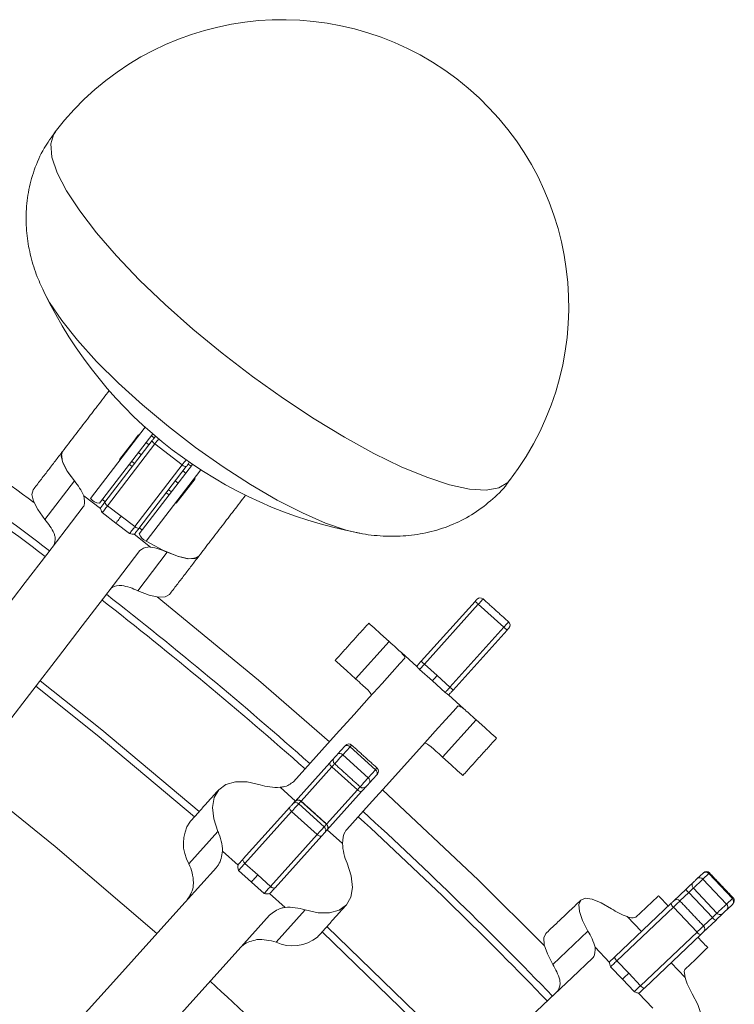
# Model space of a CAD drawing. Header units: millimetres. Extents: x 95 to 591, y 325 to 1119.
# Tile 55 of 55: x 508 to 533, y 602 to 636. Entities that reach past the tile are written whole.
import ezdxf

# ---------------------------------------------------------------- set-up
doc = ezdxf.new("R2010")
doc.units = ezdxf.units.MM

msp = doc.modelspace()

# ---------------------------------------------------------------- linework, layer by layer
at = {"color": 7, "linetype": 'Continuous', "lineweight": 15}
for p, q in [((510.139, 619.411), (512.048, 621.899)), ((512.313, 621.665), (510.455, 619.243)), ((510.64, 619.279), (512.294, 621.434)), ((512.264, 621.601), (512.363, 621.525)), ((512.389, 621.312), (510.735, 619.157)), ((512.078, 621.358), (512.177, 621.282)), ((512.389, 621.312), (513.341, 620.582)), ((511.811, 621.01), (511.91, 620.934)), ((511.496, 620.599), (511.595, 620.523)), ((511.576, 620.704), (511.675, 620.628)), ((511.687, 618.426), (513.341, 620.582)), ((513.484, 620.521), (511.83, 618.366)), ((511.843, 618.178), (513.702, 620.6)), ((513.996, 620.404), (512.087, 617.916)), ((513.553, 620.612), (513.652, 620.535)), ((513.367, 620.369), (513.466, 620.293)), ((508.547, 618.679), (509.576, 620.02)), ((512.865, 619.715), (512.964, 619.639)), ((513.1, 620.021), (513.199, 619.945)), ((509.906, 619.504), (510.485, 619.06)), ((510.555, 619.373), (510.654, 619.297)), ((512.785, 619.61), (512.884, 619.534)), ((510.735, 619.157), (511.211, 618.791)), ((511.027, 618.552), (510.551, 618.917)), ((511.211, 618.791), (511.687, 618.426)), ((511.503, 618.186), (511.027, 618.552)), ((511.844, 618.384), (511.943, 618.308)), ((512.237, 617.715), (511.658, 618.16)), ((512.821, 617.53), (511.792, 616.189)), ((521.684, 613.727), (523.566, 615.817)), ((523.678, 615.717), (521.796, 613.626)), ((523.678, 615.717), (524.57, 614.914)), ((522.687, 612.823), (524.57, 614.914)), ((524.681, 614.813), (522.799, 612.723)), ((519.392, 613.117), (520.563, 614.417)), ((520.991, 614.032), (521.533, 613.543)), ((521.796, 613.626), (522.241, 613.225)), ((522.074, 613.039), (521.629, 613.441)), ((522.241, 613.225), (522.687, 612.823)), ((522.52, 612.638), (522.074, 613.039)), ((523.175, 612.066), (522.632, 612.554)), ((523.603, 611.68), (522.432, 610.38)), ((519.2, 610.744), (519.253, 610.803)), ((518.764, 610.484), (519.02, 610.768)), ((519.2, 610.744), (518.944, 610.459)), ((518.944, 610.459), (519.836, 609.656)), ((519.2, 610.744), (520.092, 609.941)), ((517.28, 608.835), (518.492, 610.181)), ((518.566, 610.04), (517.492, 608.846)), ((518.566, 610.04), (519.458, 609.237)), ((519.836, 609.656), (520.092, 609.941)), ((520.135, 609.764), (519.879, 609.48)), ((516.756, 609.328), (517.291, 608.847)), ((518.383, 608.043), (519.458, 609.237)), ((519.606, 609.177), (518.395, 607.832)), ((517.199, 608.746), (517.278, 608.833)), ((517.278, 608.833), (517.28, 608.835)), ((517.487, 608.842), (517.409, 608.754)), ((517.409, 608.754), (518.3, 607.951)), ((517.492, 608.846), (517.487, 608.842)), ((517.487, 608.842), (518.379, 608.039)), ((515.471, 606.826), (517.101, 608.636)), ((517.162, 608.48), (515.532, 606.67)), ((517.162, 608.48), (518.054, 607.677)), ((518.3, 607.951), (518.379, 608.039)), ((518.379, 608.039), (518.383, 608.043)), ((513.576, 606.658), (514.59, 607.784)), ((516.424, 605.867), (518.054, 607.677)), ((518.393, 607.83), (518.314, 607.742)), ((518.395, 607.832), (518.393, 607.83)), ((518.94, 607.362), (518.405, 607.843)), ((518.215, 607.633), (516.585, 605.822)), ((514.749, 607.099), (515.291, 606.611)), ((515.532, 606.67), (515.978, 606.268)), ((515.754, 606.02), (515.308, 606.422)), ((531.325, 606.143), (531.526, 606.334)), ((531.722, 606.313), (531.521, 606.122)), ((531.722, 606.313), (532.548, 605.442)), ((516.2, 605.619), (515.754, 606.02)), ((515.978, 606.268), (516.424, 605.867)), ((531.521, 606.122), (532.347, 605.251)), ((516.932, 605.133), (516.39, 605.621)), ((530.504, 605.364), (530.933, 605.771)), ((531.024, 605.651), (530.717, 605.359)), ((531.024, 605.651), (531.85, 604.781)), ((531.186, 605.804), (532.012, 604.933)), ((528.442, 603.407), (530.413, 605.278)), ((532.347, 605.251), (532.548, 605.442)), ((517.63, 605.047), (516.616, 603.92)), ((530.488, 605.142), (528.517, 603.272)), ((530.488, 605.142), (531.314, 604.272)), ((532.559, 605.246), (532.358, 605.055)), ((528.88, 604.814), (529.374, 604.292)), ((531.966, 604.683), (531.537, 604.276)), ((531.543, 604.488), (531.85, 604.781)), ((526.281, 603.143), (527.508, 604.306)), ((529.343, 602.401), (531.314, 604.272)), ((531.446, 604.19), (529.475, 602.319)), ((527.753, 603.745), (528.255, 603.215)), ((528.517, 603.272), (528.93, 602.837)), ((528.711, 602.629), (528.298, 603.064)), ((530.902, 602.682), (530.407, 603.204)), ((529.124, 602.193), (528.711, 602.629)), ((528.93, 602.837), (529.343, 602.401)), ((529.776, 601.614), (529.273, 602.143))]:
    msp.add_line(p, q, dxfattribs=at)
at = {"color": 7, "linetype": 'Continuous', "lineweight": 15, "flags": 128}
for points in [[(508.903, 632.21), (508.855, 632.138), (508.751, 631.784), (508.792, 631.329), (508.977, 630.78), (509.302, 630.149), (509.761, 629.446), (510.346, 628.683), (511.048, 627.875), (511.852, 627.035), (512.746, 626.18), (513.712, 625.323), (514.735, 624.48), (515.794, 623.667), (516.873, 622.898), (517.95, 622.186), (519.008, 621.544), (520.027, 620.984), (520.99, 620.516), (521.878, 620.148), (522.676, 619.886), (523.37, 619.736), (523.947, 619.7), (524.397, 619.778), (524.713, 619.97), (524.77, 620.035)], [(508.523, 626.595), (508.708, 626.256), (509.132, 625.622), (509.683, 624.93), (510.348, 624.196), (511.111, 623.438), (511.955, 622.673), (512.86, 621.919), (513.805, 621.194), (514.768, 620.515), (515.725, 619.897), (516.655, 619.356), (517.536, 618.904), (518.347, 618.551), (519.069, 618.306), (519.459, 618.212)], [(511.15, 620.766), (511.439, 621.142), (511.646, 621.411), (511.77, 621.573), (511.812, 621.627)], [(512.294, 621.434), (512.308, 621.453), (512.322, 621.471), (512.335, 621.489), (512.347, 621.504), (512.357, 621.517), (512.365, 621.527), (512.369, 621.533), (512.37, 621.534)], [(512.523, 621.487), (512.493, 621.448), (512.459, 621.404), (512.424, 621.358), (512.389, 621.312)], [(509.164, 621.052), (509.118, 620.888), (509.173, 620.655), (509.328, 620.361), (509.576, 620.02)], [(509.164, 621.052), (509.123, 620.959), (509.16, 620.689), (509.351, 620.325), (509.576, 620.02)], [(513.341, 620.582), (513.376, 620.627), (513.411, 620.673), (513.445, 620.717), (513.475, 620.757), (513.475, 620.757)], [(513.56, 620.621), (513.559, 620.62), (513.555, 620.614), (513.547, 620.604), (513.537, 620.591), (513.525, 620.575), (513.512, 620.558), (513.498, 620.539), (513.484, 620.521)], [(513.795, 620.106), (513.754, 620.051), (513.629, 619.89), (513.423, 619.62), (513.134, 619.244)], [(508.135, 619.711), (508.089, 619.547), (508.144, 619.314), (508.299, 619.02), (508.547, 618.679)], [(503.051, 610.21), (504.148, 611.64), (505.18, 612.985), (506.144, 614.242), (507.039, 615.408), (507.862, 616.481), (508.612, 617.457), (509.286, 618.335), (509.883, 619.113)], [(510.488, 619.081), (510.506, 619.105), (510.525, 619.129), (510.544, 619.154), (510.563, 619.179), (510.582, 619.204), (510.602, 619.229), (510.621, 619.254), (510.64, 619.279)], [(510.735, 619.157), (510.707, 619.12), (510.678, 619.082), (510.65, 619.045), (510.623, 619.011), (510.599, 618.98), (510.579, 618.953), (510.563, 618.932), (510.551, 618.917)], [(511.027, 618.552), (511.039, 618.567), (511.055, 618.588), (511.075, 618.614), (511.099, 618.646), (511.126, 618.68), (511.154, 618.717), (511.183, 618.754), (511.211, 618.791)], [(511.503, 618.186), (511.515, 618.201), (511.531, 618.223), (511.551, 618.249), (511.575, 618.28), (511.602, 618.315), (511.63, 618.352), (511.659, 618.389), (511.687, 618.426)], [(511.83, 618.366), (511.811, 618.341), (511.792, 618.316), (511.772, 618.291), (511.753, 618.266), (511.734, 618.241), (511.715, 618.216), (511.696, 618.192), (511.678, 618.168)], [(512.087, 617.916), (512.667, 617.602), (513.174, 617.392), (513.575, 617.302), (513.845, 617.336), (513.924, 617.399)], [(511.866, 617.591), (511.269, 616.814), (510.595, 615.935), (509.846, 614.959), (509.023, 613.886), (508.128, 612.72), (507.163, 611.463), (506.131, 610.118), (505.034, 608.688)], [(512.821, 617.53), (513.215, 617.379), (513.538, 617.305), (513.778, 617.312), (513.924, 617.399)], [(511.792, 616.189), (512.186, 616.038), (512.509, 615.964), (512.749, 615.971), (512.895, 616.058)], [(512.465, 615.97), (516.005, 613.062), (518.481, 610.917)], [(523.566, 615.817), (523.582, 615.834), (523.596, 615.851), (523.609, 615.865), (523.62, 615.877), (523.628, 615.886), (523.632, 615.89), (523.633, 615.891)], [(523.566, 615.817), (523.568, 615.815), (523.575, 615.81), (523.585, 615.8), (523.599, 615.788), (523.616, 615.773), (523.635, 615.755), (523.656, 615.736), (523.678, 615.717)], [(523.845, 615.903), (523.843, 615.9), (523.832, 615.888), (523.812, 615.866), (523.786, 615.837), (523.753, 615.8), (523.717, 615.76), (523.678, 615.717)], [(519.853, 615.056), (519.9, 615.014), (520.038, 614.89), (520.262, 614.688), (520.563, 614.417)], [(524.57, 614.914), (524.608, 614.957), (524.645, 614.997), (524.677, 615.034), (524.704, 615.063), (524.723, 615.085), (524.734, 615.097), (524.737, 615.1)], [(524.681, 614.813), (524.679, 614.815), (524.673, 614.821), (524.662, 614.83), (524.648, 614.843), (524.632, 614.858), (524.612, 614.875), (524.591, 614.894), (524.57, 614.914)], [(524.748, 614.888), (524.747, 614.887), (524.743, 614.882), (524.735, 614.873), (524.724, 614.861), (524.711, 614.847), (524.697, 614.831), (524.681, 614.813)], [(520.563, 614.417), (520.629, 614.358), (520.692, 614.301), (520.751, 614.248), (520.807, 614.198), (520.859, 614.151), (520.907, 614.107), (520.951, 614.068), (520.991, 614.032)], [(517.226, 609.522), (518.014, 610.398), (518.719, 611.181), (519.339, 611.869), (519.871, 612.461), (520.316, 612.955), (520.672, 613.35), (520.937, 613.645), (521.113, 613.839)], [(518.682, 613.756), (518.729, 613.714), (518.867, 613.589), (519.091, 613.387), (519.392, 613.117)], [(521.525, 613.551), (521.543, 613.57), (521.562, 613.591), (521.581, 613.612), (521.601, 613.634), (521.621, 613.657), (521.642, 613.68), (521.663, 613.703), (521.684, 613.727)], [(521.796, 613.626), (521.764, 613.591), (521.734, 613.558), (521.706, 613.526), (521.681, 613.499), (521.66, 613.476), (521.644, 613.458), (521.633, 613.446), (521.629, 613.441)], [(521.684, 613.727), (521.686, 613.725), (521.693, 613.719), (521.703, 613.71), (521.717, 613.697), (521.734, 613.682), (521.753, 613.665), (521.774, 613.646), (521.796, 613.626)], [(522.074, 613.039), (522.079, 613.045), (522.09, 613.056), (522.106, 613.074), (522.126, 613.097), (522.151, 613.125), (522.18, 613.156), (522.21, 613.19), (522.241, 613.225)], [(513.77, 608.3), (510.375, 611.143), (508.229, 612.852)], [(508.379, 613.047), (510.53, 611.334), (513.935, 608.483)], [(519.805, 612.745), (519.765, 612.781), (519.722, 612.82), (519.675, 612.862), (519.625, 612.907), (519.571, 612.955), (519.515, 613.006), (519.455, 613.06), (519.392, 613.117)], [(522.52, 612.638), (522.525, 612.643), (522.536, 612.655), (522.552, 612.673), (522.572, 612.696), (522.597, 612.723), (522.625, 612.755), (522.656, 612.788), (522.687, 612.823)], [(522.799, 612.723), (522.778, 612.699), (522.757, 612.676), (522.736, 612.653), (522.715, 612.63), (522.695, 612.608), (522.676, 612.587), (522.658, 612.566), (522.64, 612.547)], [(522.799, 612.723), (522.797, 612.725), (522.79, 612.731), (522.78, 612.74), (522.766, 612.752), (522.749, 612.768), (522.73, 612.785), (522.709, 612.804), (522.687, 612.823)], [(522.971, 612.167), (522.795, 611.972), (522.53, 611.677), (522.174, 611.282), (521.729, 610.788), (521.196, 610.196), (520.577, 609.508), (519.872, 608.725), (519.084, 607.85)], [(523.175, 612.066), (523.215, 612.03), (523.259, 611.99), (523.307, 611.947), (523.359, 611.9), (523.415, 611.85), (523.474, 611.796), (523.537, 611.74), (523.603, 611.68)], [(523.603, 611.68), (523.903, 611.41), (524.127, 611.208), (524.266, 611.083), (524.312, 611.041)], [(519.02, 610.768), (519.03, 610.779), (519.037, 610.787), (519.041, 610.791), (519.041, 610.792)], [(518.652, 610.359), (518.652, 610.359), (518.657, 610.364), (518.668, 610.377), (518.684, 610.395), (518.704, 610.417), (518.726, 610.441), (518.746, 610.464), (518.764, 610.484)], [(518.944, 610.459), (518.9, 610.41), (518.848, 610.353), (518.795, 610.294), (518.745, 610.238), (518.704, 610.193), (518.676, 610.161), (518.663, 610.147), (518.663, 610.147)], [(522.432, 610.38), (522.369, 610.436), (522.309, 610.49), (522.252, 610.541), (522.199, 610.59), (522.148, 610.635), (522.102, 610.677), (522.059, 610.716), (522.019, 610.751)], [(518.566, 610.04), (518.545, 610.06), (518.527, 610.082), (518.511, 610.103), (518.498, 610.123), (518.49, 610.142), (518.486, 610.158), (518.487, 610.171), (518.492, 610.181)], [(518.492, 610.181), (518.535, 610.229), (518.573, 610.272), (518.606, 610.308), (518.632, 610.337), (518.65, 610.357), (518.66, 610.368), (518.662, 610.37)], [(518.663, 610.147), (518.654, 610.137), (518.638, 610.119), (518.617, 610.097), (518.593, 610.07), (518.566, 610.04)], [(522.432, 610.38), (522.732, 610.109), (522.956, 609.907), (523.095, 609.783), (523.141, 609.741)], [(520.092, 609.941), (520.117, 609.969), (520.135, 609.988), (520.144, 609.998), (520.145, 610)], [(505.838, 609.735), (508.908, 607.266), (512.459, 604.228)], [(516.058, 609.415), (515.603, 609.513), (515.2, 609.516), (514.866, 609.423), (514.615, 609.238), (514.457, 608.969), (514.399, 608.627), (514.444, 608.226), (514.59, 607.784)], [(519.554, 609.344), (519.555, 609.344), (519.567, 609.358), (519.596, 609.39), (519.637, 609.435), (519.686, 609.491), (519.74, 609.55), (519.791, 609.607), (519.836, 609.656)], [(519.879, 609.48), (519.861, 609.46), (519.84, 609.437), (519.819, 609.414), (519.799, 609.392), (519.783, 609.373), (519.771, 609.361), (519.766, 609.355), (519.766, 609.355)], [(519.458, 609.237), (519.485, 609.267), (519.509, 609.294), (519.53, 609.316), (519.546, 609.334), (519.554, 609.344)], [(519.606, 609.177), (519.597, 609.171), (519.584, 609.169), (519.567, 609.172), (519.548, 609.178), (519.526, 609.188), (519.504, 609.202), (519.481, 609.218), (519.458, 609.237)], [(519.776, 609.366), (519.774, 609.364), (519.765, 609.353), (519.746, 609.333), (519.721, 609.304), (519.688, 609.268), (519.649, 609.225), (519.606, 609.177)], [(520.339, 609.244), (523.673, 606.097), (525.994, 603.789)], [(517.101, 608.636), (517.115, 608.652), (517.13, 608.669), (517.146, 608.687), (517.161, 608.703), (517.174, 608.718), (517.186, 608.731), (517.194, 608.74), (517.199, 608.746)], [(517.409, 608.754), (517.396, 608.74), (517.374, 608.716), (517.346, 608.685), (517.312, 608.647), (517.275, 608.606), (517.236, 608.563), (517.198, 608.52), (517.162, 608.48)], [(517.162, 608.48), (517.141, 608.501), (517.123, 608.523), (517.109, 608.545), (517.098, 608.568), (517.092, 608.589), (517.09, 608.607), (517.093, 608.624), (517.101, 608.636)], [(518.054, 607.677), (518.09, 607.717), (518.128, 607.76), (518.167, 607.803), (518.204, 607.844), (518.238, 607.882), (518.266, 607.913), (518.287, 607.937), (518.3, 607.951)], [(518.054, 607.677), (518.077, 607.659), (518.1, 607.643), (518.124, 607.631), (518.147, 607.623), (518.169, 607.619), (518.188, 607.619), (518.204, 607.624), (518.215, 607.633)], [(518.314, 607.742), (518.309, 607.736), (518.3, 607.727), (518.289, 607.714), (518.276, 607.7), (518.261, 607.683), (518.245, 607.666), (518.23, 607.649), (518.215, 607.633)], [(515.307, 606.645), (515.328, 606.668), (515.35, 606.692), (515.371, 606.715), (515.392, 606.738), (515.412, 606.761), (515.432, 606.784), (515.452, 606.805), (515.471, 606.826)], [(515.532, 606.67), (515.503, 606.638), (515.472, 606.604), (515.441, 606.569), (515.41, 606.534), (515.38, 606.501), (515.352, 606.47), (515.328, 606.443), (515.308, 606.422)], [(515.532, 606.67), (515.511, 606.691), (515.493, 606.713), (515.478, 606.735), (515.468, 606.757), (515.462, 606.778), (515.46, 606.797), (515.463, 606.813), (515.471, 606.826)], [(517.63, 605.047), (518.085, 604.948), (518.488, 604.945), (518.822, 605.038), (519.074, 605.223), (519.231, 605.492), (519.289, 605.834), (519.244, 606.235), (519.098, 606.677)], [(503.914, 594.738), (505.455, 596.45), (506.942, 598.101), (508.37, 599.687), (509.738, 601.206), (511.041, 602.653), (512.276, 604.025), (513.441, 605.32), (514.534, 606.532)], [(531.526, 606.334), (531.533, 606.341), (531.537, 606.344), (531.537, 606.344)], [(515.978, 606.268), (515.949, 606.236), (515.918, 606.202), (515.887, 606.167), (515.855, 606.132), (515.825, 606.099), (515.798, 606.069), (515.774, 606.042), (515.754, 606.02)], [(530.933, 605.771), (530.984, 605.82), (531.033, 605.866), (531.077, 605.908), (531.116, 605.944), (531.147, 605.974), (531.171, 605.997), (531.186, 606.011), (531.191, 606.016)], [(531.521, 606.122), (531.482, 606.086), (531.433, 606.038), (531.376, 605.985), (531.318, 605.93), (531.266, 605.88), (531.223, 605.84), (531.196, 605.814), (531.186, 605.804)], [(531.191, 606.016), (531.195, 606.02), (531.206, 606.03), (531.223, 606.046), (531.244, 606.066), (531.267, 606.088), (531.29, 606.11), (531.31, 606.129), (531.325, 606.143)], [(516.2, 605.619), (516.22, 605.64), (516.244, 605.667), (516.271, 605.698), (516.301, 605.731), (516.333, 605.766), (516.364, 605.801), (516.395, 605.835), (516.424, 605.867)], [(516.585, 605.822), (516.567, 605.801), (516.547, 605.78), (516.527, 605.757), (516.506, 605.735), (516.486, 605.711), (516.464, 605.688), (516.443, 605.664), (516.422, 605.641)], [(516.424, 605.867), (516.446, 605.848), (516.47, 605.833), (516.494, 605.821), (516.517, 605.812), (516.539, 605.808), (516.558, 605.809), (516.573, 605.813), (516.585, 605.822)], [(531.186, 605.804), (531.182, 605.801), (531.173, 605.792), (531.158, 605.778), (531.138, 605.759), (531.114, 605.736), (531.087, 605.71), (531.056, 605.681), (531.024, 605.651)], [(528.332, 605.088), (527.966, 605.299), (527.659, 605.422), (527.421, 605.453), (527.262, 605.39), (527.191, 605.235), (527.209, 604.996), (527.316, 604.682), (527.508, 604.306)], [(529.179, 604.796), (529.523, 605.123), (529.77, 605.357), (529.918, 605.497), (529.967, 605.544)], [(530.413, 605.278), (530.43, 605.294), (530.447, 605.31), (530.463, 605.325), (530.477, 605.338), (530.489, 605.35), (530.498, 605.358), (530.503, 605.363), (530.504, 605.364)], [(530.717, 605.359), (530.713, 605.356), (530.7, 605.343), (530.678, 605.322), (530.648, 605.294), (530.612, 605.26), (530.572, 605.222), (530.53, 605.182), (530.488, 605.142)], [(532.548, 605.442), (532.566, 605.459), (532.574, 605.468), (532.575, 605.468)], [(531.85, 604.781), (531.882, 604.811), (531.913, 604.84), (531.94, 604.866), (531.964, 604.889), (531.984, 604.907), (531.999, 604.921), (532.008, 604.93), (532.012, 604.933)], [(532.224, 604.928), (532.218, 604.923), (532.203, 604.909), (532.18, 604.886), (532.148, 604.856), (532.11, 604.82), (532.065, 604.778), (532.017, 604.732), (531.966, 604.683)], [(532.012, 604.933), (532.022, 604.943), (532.049, 604.969), (532.092, 605.01), (532.144, 605.059), (532.202, 605.114), (532.259, 605.168), (532.309, 605.215), (532.347, 605.251)], [(532.358, 605.055), (532.342, 605.041), (532.322, 605.022), (532.3, 605), (532.277, 604.978), (532.256, 604.958), (532.239, 604.942), (532.228, 604.932), (532.224, 604.928)], [(516.391, 604.86), (515.299, 603.647), (514.134, 602.353), (512.899, 600.98), (511.596, 599.533), (510.228, 598.015), (508.799, 596.428), (507.313, 594.777), (505.772, 593.065)], [(523.335, 599.25), (521.732, 600.885), (518.229, 604.285)], [(518.394, 604.468), (521.906, 601.059), (523.514, 599.42)], [(531.314, 604.272), (531.356, 604.312), (531.398, 604.351), (531.438, 604.389), (531.474, 604.424), (531.504, 604.452), (531.526, 604.473), (531.539, 604.485), (531.543, 604.488)], [(531.537, 604.276), (531.536, 604.275), (531.53, 604.27), (531.522, 604.262), (531.51, 604.25), (531.495, 604.237), (531.479, 604.222), (531.462, 604.206), (531.446, 604.19)], [(526.036, 604.226), (525.965, 604.072), (525.983, 603.832), (526.09, 603.518), (526.281, 603.143)], [(531.688, 603.731), (531.639, 603.684), (531.491, 603.543), (531.244, 603.309), (530.9, 602.983)], [(519.528, 595.638), (520.835, 596.878), (522.065, 598.045), (523.215, 599.136), (524.281, 600.148), (525.262, 601.078), (526.154, 601.926), (526.957, 602.688), (527.669, 603.363)], [(528.262, 603.236), (528.283, 603.257), (528.306, 603.278), (528.328, 603.299), (528.351, 603.321), (528.374, 603.343), (528.397, 603.365), (528.42, 603.386), (528.442, 603.407)], [(528.517, 603.272), (528.484, 603.24), (528.449, 603.207), (528.416, 603.175), (528.384, 603.146), (528.356, 603.118), (528.331, 603.095), (528.312, 603.077), (528.298, 603.064)], [(528.711, 602.629), (528.725, 602.642), (528.744, 602.66), (528.769, 602.683), (528.797, 602.71), (528.829, 602.74), (528.862, 602.772), (528.897, 602.805), (528.93, 602.837)], [(529.124, 602.193), (529.138, 602.206), (529.157, 602.225), (529.182, 602.248), (529.21, 602.275), (529.242, 602.305), (529.275, 602.337), (529.31, 602.369), (529.343, 602.401)], [(529.475, 602.319), (529.452, 602.298), (529.43, 602.277), (529.407, 602.255), (529.384, 602.233), (529.361, 602.211), (529.338, 602.19), (529.316, 602.169), (529.294, 602.148)], [(530.324, 601.339), (530.689, 601.128), (530.997, 601.005), (531.235, 600.974), (531.393, 601.037), (531.464, 601.192), (531.446, 601.431), (531.339, 601.745), (531.148, 602.121)]]:
    msp.add_lwpolyline(points, dxfattribs=at)
at = {"color": 7, "linetype": 'Continuous', "lineweight": 15}
for centre, radius, start, end in [((516.836, 626.123), 10, 52.5, 142.5), ((516.836, 626.123), 10, 322.5, 52.5), ((522.342, 633.298), 15.359, 205.7109, 259.2891), ((418.71, 498.241), 150.5, 53.53254, 56.52412), ((418.71, 498.241), 149.476, 52.97915, 56.52085), ((418.71, 498.241), 149.226, 52.97995, 56.52005), ((512.467, 621.472), 0.177, 192.1044, 243.8727), ((512.489, 621.443), 0.15, 118.1681, 142.5), ((513.475, 620.698), 0.178, 221.137, 272.8862), ((513.441, 620.712), 0.15, 322.5, 346.8319), ((507.863, 618.56), 2.25, 24.7897, 40.4439), ((510.477, 619.665), 0.422, 216.9933, 267.0361), ((510.813, 619.316), 0.177, 192.1079, 243.8692), ((506.766, 617.172), 2.333, 25.7406, 40.2546), ((511.821, 618.543), 0.178, 221.1379, 272.8853), ((512.245, 618.308), 0.422, 197.9599, 248.0116), ((511.854, 615.498), 2.25, 64.5563, 80.2102), ((510.797, 614.079), 2.333, 64.7433, 79.2595), ((418.71, 498.241), 149.476, 48.47915, 52.02085), ((523.745, 615.791), 0.15, 48, 138), ((418.71, 498.241), 149.226, 48.47995, 52.02005), ((524.637, 614.988), 0.15, 318, 48), ((519.097, 610.659), 0.133, 39.3439, 125.2424), ((519.153, 610.691), 0.15, 48, 138), ((518.841, 610.375), 0.133, 39.3421, 125.2489), ((518.763, 610.258), 0.15, 138, 228), ((520.018, 609.829), 0.133, 330.7482, 56.6639), ((505.188, 623.244), 20.127, 317.9556, 318.0461), ((520.044, 609.888), 0.15, 318, 48), ((516.622, 611.105), 1.781, 251.559, 274.3229), ((519.763, 609.545), 0.133, 330.7555, 56.6566), ((519.655, 609.455), 0.15, 228, 318), ((517.308, 608.645), 0.148, 47.2716, 137.2423), ((517.387, 608.733), 0.148, 47.2693, 137.2446), ((517.391, 608.735), 0.15, 48, 138), ((418.71, 498.241), 149.476, 43.97915, 47.52085), ((514.759, 607.365), 1.378, 147.1707, 210.8702), ((518.281, 607.927), 0.148, 318.7553, 48.7346), ((518.283, 607.932), 0.15, 318, 48), ((418.71, 498.241), 149.226, 43.97995, 47.52005), ((512.968, 607.047), 1.782, 1.6789, 24.4395), ((518.203, 607.84), 0.148, 318.7561, 48.7297), ((520.721, 607.415), 1.782, 181.6787, 204.44), ((511.917, 605.909), 1.82, 2.9609, 24.2811), ((531.613, 606.224), 0.14, 39.1873, 128.4123), ((531.64, 606.236), 0.15, 43.5, 133.5), ((553.717, 583.153), 31.94, 133.456, 133.5241), ((531.294, 605.907), 0.15, 133.5025, 223.5065), ((531.412, 606.033), 0.14, 39.1864, 128.4132), ((531.252, 605.918), 0.351, 204.7218, 229.5577), ((530.59, 605.287), 0.178, 183.1129, 234.8658), ((530.608, 605.256), 0.15, 43.5, 133.5), ((532.454, 605.338), 0.14, 318.5916, 47.8105), ((532.466, 605.365), 0.15, 313.5, 43.5), ((517.066, 603.356), 1.782, 71.561, 94.3221), ((529.604, 606.944), 2.25, 235.555, 251.2115), ((532.12, 605.037), 0.15, 223.496, 313.497), ((532.253, 605.148), 0.14, 318.5883, 47.8137), ((542.1, 595.206), 13.85, 133.4784, 133.5412), ((532.129, 604.994), 0.351, 217.4387, 242.2809), ((525.588, 603.132), 2.25, 15.7897, 31.4442), ((531.465, 604.366), 0.178, 212.1328, 263.8909), ((531.434, 604.385), 0.15, 313.5, 43.5), ((516.045, 602.192), 1.82, 71.7202, 93.0365), ((517.195, 605.17), 1.378, 245.1294, 308.8297), ((528.62, 603.417), 0.178, 183.1156, 234.8657), ((524.287, 601.932), 2.333, 16.7416, 31.254), ((418.71, 498.241), 141.5, 44.00615, 47.49385), ((533.067, 603.295), 2.25, 195.7894, 211.4446), ((529.494, 602.496), 0.178, 212.1344, 263.8864)]:
    msp.add_arc(centre, radius, start, end, dxfattribs=at)
for points, knots in [([(508.913, 632.201), (508.777, 632.017), (508.472, 631.606), (508.159, 630.885), (507.949, 630.103), (507.871, 629.326), (507.907, 628.569), (508.045, 627.838), (508.257, 627.164), (508.452, 626.758), (508.544, 626.566)], [0, 0, 0, 0, 0.109736, 0.24492, 0.374875, 0.501403, 0.626387, 0.752254, 0.882688, 1, 1, 1, 1]), ([(519.436, 618.222), (519.471, 618.213), (519.764, 618.14), (520.332, 618.088), (521.139, 618.086), (521.939, 618.208), (522.717, 618.452), (523.456, 618.82), (524.116, 619.317), (524.56, 619.734), (524.739, 620.006), (524.765, 620.046)], [0, 0, 0, 0, 0.019882, 0.168261, 0.307679, 0.44308, 0.576901, 0.71022, 0.843473, 0.976848, 1, 1, 1, 1]), ([(509.906, 619.504), (509.929, 619.381), (509.959, 619.227), (509.895, 619.132), (509.883, 619.113)], [0, 0, 0, 0, 0.799529, 1, 1, 1, 1]), ([(510.551, 618.917), (510.551, 618.917), (510.535, 618.944), (510.502, 618.998), (510.49, 619.04), (510.485, 619.06)], [0, 0, 0, 0, 0.008072, 0.51778, 1, 1, 1, 1]), ([(508.851, 617.769), (508.887, 617.856), (508.935, 617.971), (508.881, 618.144), (508.868, 618.185)], [0, 0, 0, 0, 0.763344, 1, 1, 1, 1]), ([(511.658, 618.16), (511.637, 618.16), (511.594, 618.16), (511.534, 618.178), (511.504, 618.186), (511.503, 618.186)], [0, 0, 0, 0, 0.482227, 0.991937, 1, 1, 1, 1]), ([(511.866, 617.591), (511.94, 617.649), (512.034, 617.72), (512.203, 617.716), (512.237, 617.715)], [0, 0, 0, 0, 0.799516, 1, 1, 1, 1]), ([(511.232, 616.371), (511.103, 616.365), (510.934, 616.357), (510.853, 616.268), (510.834, 616.247)], [0, 0, 0, 0, 0.763345, 1, 1, 1, 1]), ([(520.991, 614.032), (521.051, 613.958), (521.125, 613.867), (521.115, 613.844), (521.113, 613.839)], [0, 0, 0, 0, 0.799509, 1, 1, 1, 1]), ([(521.629, 613.441), (521.628, 613.441), (521.608, 613.462), (521.567, 613.505), (521.544, 613.531), (521.533, 613.543)], [0, 0, 0, 0, 0.008177, 0.517771, 1, 1, 1, 1]), ([(519.939, 612.536), (519.933, 612.566), (519.926, 612.606), (519.828, 612.719), (519.805, 612.745)], [0, 0, 0, 0, 0.763336, 1, 1, 1, 1]), ([(522.632, 612.554), (522.619, 612.564), (522.59, 612.583), (522.544, 612.62), (522.521, 612.638), (522.52, 612.638)], [0, 0, 0, 0, 0.482234, 0.991835, 1, 1, 1, 1]), ([(522.971, 612.167), (523.001, 612.164), (523.039, 612.161), (523.152, 612.082), (523.175, 612.066)], [0, 0, 0, 0, 0.79952, 1, 1, 1, 1]), ([(522.019, 610.751), (521.936, 610.806), (521.827, 610.879), (521.803, 610.866), (521.797, 610.863)], [0, 0, 0, 0, 0.763315, 1, 1, 1, 1]), ([(517.226, 609.522), (517.124, 609.446), (516.996, 609.35), (516.796, 609.332), (516.756, 609.328)], [0, 0, 0, 0, 0.799521, 1, 1, 1, 1]), ([(518.94, 607.362), (518.951, 607.515), (518.966, 607.706), (519.064, 607.826), (519.084, 607.85)], [0, 0, 0, 0, 0.799539, 1, 1, 1, 1]), ([(514.749, 607.099), (514.72, 606.928), (514.684, 606.713), (514.559, 606.563), (514.534, 606.532)], [0, 0, 0, 0, 0.799504, 1, 1, 1, 1]), ([(515.308, 606.422), (515.308, 606.422), (515.3, 606.457), (515.283, 606.526), (515.288, 606.583), (515.291, 606.611)], [0, 0, 0, 0, 0.008144, 0.517873, 1, 1, 1, 1]), ([(513.517, 605.403), (513.604, 605.537), (513.719, 605.711), (513.731, 605.948), (513.734, 606.003)], [0, 0, 0, 0, 0.76336, 1, 1, 1, 1]), ([(516.39, 605.621), (516.363, 605.616), (516.306, 605.604), (516.236, 605.614), (516.201, 605.618), (516.2, 605.619)], [0, 0, 0, 0, 0.482126, 0.991879, 1, 1, 1, 1]), ([(516.391, 604.86), (516.514, 604.96), (516.668, 605.086), (516.888, 605.125), (516.932, 605.133)], [0, 0, 0, 0, 0.79952, 1, 1, 1, 1]), ([(529.179, 604.796), (529.122, 604.776), (529.051, 604.75), (528.908, 604.803), (528.88, 604.814)], [0, 0, 0, 0, 0.799526, 1, 1, 1, 1]), ([(515.949, 604.01), (515.778, 603.967), (515.554, 603.912), (515.409, 603.765), (515.375, 603.731)], [0, 0, 0, 0, 0.763313, 1, 1, 1, 1]), ([(527.753, 603.745), (527.757, 603.62), (527.762, 603.463), (527.684, 603.379), (527.669, 603.363)], [0, 0, 0, 0, 0.799528, 1, 1, 1, 1]), ([(528.298, 603.064), (528.298, 603.064), (528.286, 603.094), (528.262, 603.152), (528.258, 603.195), (528.255, 603.215)], [0, 0, 0, 0, 0.008075, 0.51779, 1, 1, 1, 1]), ([(530.902, 602.682), (530.878, 602.788), (530.847, 602.92), (530.891, 602.972), (530.9, 602.983)], [0, 0, 0, 0, 0.799511, 1, 1, 1, 1]), ([(526.439, 602.196), (526.489, 602.277), (526.554, 602.382), (526.527, 602.562), (526.521, 602.604)], [0, 0, 0, 0, 0.763342, 1, 1, 1, 1]), ([(529.273, 602.143), (529.253, 602.146), (529.21, 602.153), (529.153, 602.18), (529.125, 602.193), (529.124, 602.193)], [0, 0, 0, 0, 0.482216, 0.99192, 1, 1, 1, 1])]:
    msp.add_open_spline(points, degree=3, knots=knots, dxfattribs=at)
for points in [[(510.792, 623.174), (509.164, 621.052)], [(509.164, 621.052), (508.135, 619.711)], [(513.924, 617.399), (515.552, 619.521)], [(510.485, 619.06), (510.488, 619.081)], [(511.678, 618.168), (511.658, 618.16)], [(512.895, 616.058), (513.924, 617.399)], [(524.737, 615.1), (523.845, 615.903)], [(519.853, 615.056), (518.682, 613.756)], [(520.145, 610), (519.253, 610.803)], [(523.141, 609.741), (524.312, 611.041)], [(518.663, 610.147), (519.554, 609.344)], [(514.615, 609.238), (513.601, 608.112)], [(518.383, 608.043), (517.492, 608.846)], [(515.291, 606.611), (515.307, 606.645)], [(532.575, 605.468), (531.749, 606.339)], [(516.422, 605.641), (516.39, 605.621)], [(527.262, 605.39), (526.036, 604.226)], [(530.311, 605.181), (529.967, 605.544)], [(531.543, 604.488), (530.717, 605.359)], [(518.06, 604.097), (519.074, 605.223)], [(531.688, 603.731), (531.344, 604.093)], [(528.255, 603.215), (528.262, 603.236)], [(529.294, 602.148), (529.273, 602.143)]]:
    msp.add_open_spline(points, degree=1, dxfattribs=at)

doc.saveas('drawing.dxf')
